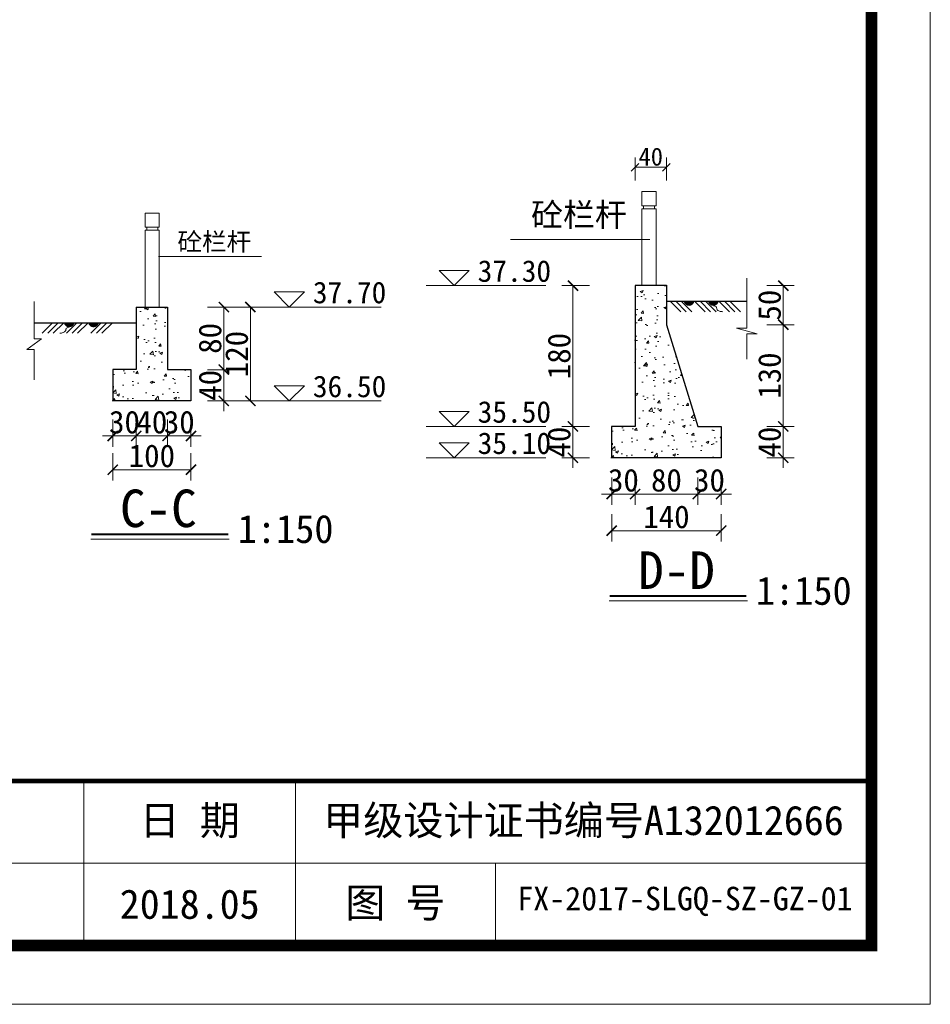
# Model space of a CAD drawing. Extents: x -27255 to 1448651, y 31034 to 8081248.
# Tile 119 of 198: x 583542 to 583658, y 3861350 to 3861476. Entities that reach past the tile are written whole.
import ezdxf
from ezdxf.enums import TextEntityAlignment as Align

# ---------------------------------------------------------------- set-up
doc = ezdxf.new("R2010")
doc.units = 0
doc.header["$PDMODE"] = 32
doc.header["$PDSIZE"] = 0.2
doc.layers.get('0').update_dxf_attribs({"linetype": 'CONTINUOUS'})
doc.layers.get('Defpoints').update_dxf_attribs({"linetype": 'CONTINUOUS'})
for name, color, linetype, lineweight in [('0.09折线', 6, 'CONTINUOUS', 9), ('0.09标注线', 3, 'CONTINUOUS', 9), ('0.13填充', 8, 'CONTINUOUS', 9), ('0.13文字', 3, 'CONTINUOUS', 13), ('0.30粗线', 7, 'CONTINUOUS', 30), ('图框', 7, 'CONTINUOUS', 20), ('文字', 7, 'CONTINUOUS', 15), ('细实线', 3, 'CONTINUOUS', 20)]:
    doc.layers.add(name, color=color, linetype=linetype, lineweight=lineweight)
doc.styles.add('-仿宋_GB2312', font='FangSong_GB2312.ttf')
doc.styles.add('LYJFS', font='times.ttf', dxfattribs={"width": 0.7})
doc.styles.get("Standard").update_dxf_attribs({"font": 'rs.shx', "bigfont": 'hztxt.shx'})
doc.styles.add('仿宋', font='FangSong_GB2312.ttf', dxfattribs={"width": 0.7})
doc.styles.add('宋体', font='FangSong_GB2312.ttf')
doc.dimstyles.get("Standard").update_dxf_attribs({"dimtxt": 0.18, "dimasz": 0.18, "dimexe": 0.18, "dimexo": 0.0625, "dimgap": 0.09, "dimtad": 0, "dimtih": 1, "dimtoh": 1, "dimdec": 4, "dimzin": 0, "dimdsep": 46, "dimtxsty": 'Standard', "dimcen": 0.09, "dimadec": 0, "dimazin": 0, "dimtfac": 1, "dimtdec": 4, "dimtofl": 0, "dimtmove": 0, "dimatfit": 3, "dimfxl": 1, "dimtolj": 1, "dimtzin": 0, "dimarcsym": 0})

# ---------------------------------------------------------------- blocks, each defined once
blk = doc.blocks.new('d4trtg')
at = {"lineweight": 0}
for p, q in [((658071.24, 3902577.34), (658071.24, 3899605.33)), ((658021.21, 3899725.41), (655949.81, 3899725.41)), ((658071.24, 3899605.33), (653868.4, 3899605.33))]:
    blk.add_line(p, q, dxfattribs=at)
for p, q in [((657350.75, 3899795.46), (657350.75, 3899655.36)), ((657530.88, 3899795.46), (657530.88, 3899655.36)), ((657700.99, 3899725.41), (657700.99, 3899655.36))]:
    blk.add_line(p, q)
at = {"lineweight": 0, "const_width": 10.01}
blk.add_lwpolyline([(654118.57, 3902527.3), (658021.21, 3902527.3), (658021.21, 3899655.36), (654118.57, 3899655.36)], close=True, dxfattribs=at)
at = {"lineweight": 0, "const_width": 4}
blk.add_lwpolyline([(658021.21, 3899795.46), (654118.57, 3899795.46)], dxfattribs=at)
at = {"style": '仿宋'}
blk.add_text('2018.05', height=25.017, dxfattribs=at).set_placement((657440.81, 3899690.39), align=Align.MIDDLE)
at = {"attachment_point": 5, "style": '宋体'}
for s, insert, char_height in [('日 期', (657440.81, 3899760.43), 25.017), ('甲级设计证书编号A132012666', (657776.04, 3899760.43), 25.0169), ('图 号', (657615.93, 3899690.39), 25.017)]:
    blk.add_mtext(s, dxfattribs=dict(at, insert=insert, char_height=char_height))
blk = doc.blocks.new('_ARCHTICK')
at = {"color": 0, "linetype": 'ByBlock', "const_width": 0.15}
blk.add_lwpolyline([(-0.5, -0.5), (0.5, 0.5)], dxfattribs=at)
blk = doc.blocks.new('*D4344')
at = {"layer": '0.13文字', "color": 0, "lineweight": 9}
for p, q in [((583553.43, 3861425.09), (583553.43, 3861421.59)), ((583556.43, 3861425.09), (583556.43, 3861421.59)), ((583553.43, 3861422.99), (583552.13, 3861422.99)), ((583553.43, 3861422.99), (583556.43, 3861422.99)), ((583556.43, 3861422.99), (583557.73, 3861422.99))]:
    blk.add_line(p, q, dxfattribs=at)
at = {"layer": 'Defpoints', "color": 0, "lineweight": 13}
for p in [(583556.43, 3861431.46), (583553.43, 3861427.46), (583556.43, 3861422.99)]:
    blk.add_point(p, dxfattribs=at)
at = {"layer": '0.13文字', "color": 0, "lineweight": 9, "xscale": 1.3, "yscale": 1.3, "zscale": 1.3}
blk.add_blockref('_ARCHTICK', (583553.43, 3861422.99), dxfattribs=at)
at = {"layer": '0.13文字', "color": 0, "lineweight": 9, "xscale": 1.3, "yscale": 1.3, "zscale": 1.3, "rotation": 180}
blk.add_blockref('_ARCHTICK', (583556.43, 3861422.99), dxfattribs=at)
at = {"layer": '0.13文字', "color": 0, "lineweight": 13, "insert": (583554.93, 3861424.74), "char_height": 2.9, "attachment_point": 5, "style": '-仿宋_GB2312'}
blk.add_mtext('\\A1;30', dxfattribs=at)
blk = doc.blocks.new('*D4345')
at = {"layer": '0.13文字', "color": 0, "lineweight": 9}
for p, q in [((583556.43, 3861425.09), (583556.43, 3861421.59)), ((583560.43, 3861425.09), (583560.43, 3861421.59)), ((583556.43, 3861422.99), (583555.13, 3861422.99)), ((583556.43, 3861422.99), (583560.43, 3861422.99)), ((583560.43, 3861422.99), (583561.73, 3861422.99))]:
    blk.add_line(p, q, dxfattribs=at)
at = {"layer": 'Defpoints', "color": 0, "lineweight": 13}
for p in [(583556.43, 3861431.46), (583560.43, 3861431.46), (583560.43, 3861422.99)]:
    blk.add_point(p, dxfattribs=at)
at = {"layer": '0.13文字', "color": 0, "lineweight": 9, "xscale": 1.3, "yscale": 1.3, "zscale": 1.3}
blk.add_blockref('_ARCHTICK', (583556.43, 3861422.99), dxfattribs=at)
at = {"layer": '0.13文字', "color": 0, "lineweight": 9, "xscale": 1.3, "yscale": 1.3, "zscale": 1.3, "rotation": 180}
blk.add_blockref('_ARCHTICK', (583560.43, 3861422.99), dxfattribs=at)
at = {"layer": '0.13文字', "color": 0, "lineweight": 13, "insert": (583558.43, 3861424.74), "char_height": 2.9, "attachment_point": 5, "style": '-仿宋_GB2312'}
blk.add_mtext('\\A1;40', dxfattribs=at)
blk = doc.blocks.new('*D4346')
at = {"layer": '0.13文字', "color": 0, "lineweight": 9}
for p, q in [((583560.43, 3861425.09), (583560.43, 3861421.59)), ((583563.43, 3861425.09), (583563.43, 3861421.59)), ((583560.43, 3861422.99), (583559.13, 3861422.99)), ((583560.43, 3861422.99), (583563.43, 3861422.99)), ((583563.43, 3861422.99), (583564.73, 3861422.99))]:
    blk.add_line(p, q, dxfattribs=at)
at = {"layer": 'Defpoints', "color": 0, "lineweight": 13}
for p in [(583560.43, 3861431.46), (583563.43, 3861431.46), (583563.43, 3861422.99)]:
    blk.add_point(p, dxfattribs=at)
at = {"layer": '0.13文字', "color": 0, "lineweight": 9, "xscale": 1.3, "yscale": 1.3, "zscale": 1.3}
blk.add_blockref('_ARCHTICK', (583560.43, 3861422.99), dxfattribs=at)
at = {"layer": '0.13文字', "color": 0, "lineweight": 9, "xscale": 1.3, "yscale": 1.3, "zscale": 1.3, "rotation": 180}
blk.add_blockref('_ARCHTICK', (583563.43, 3861422.99), dxfattribs=at)
at = {"layer": '0.13文字', "color": 0, "lineweight": 13, "insert": (583561.93, 3861424.74), "char_height": 2.9, "attachment_point": 5, "style": '-仿宋_GB2312'}
blk.add_mtext('\\A1;30', dxfattribs=at)
blk = doc.blocks.new('*D4347')
at = {"layer": '0.13文字', "color": 0, "lineweight": 9}
for p, q in [((583553.43, 3861420.78), (583553.43, 3861417.28)), ((583563.43, 3861420.78), (583563.43, 3861417.28)), ((583563.43, 3861418.68), (583553.43, 3861418.68))]:
    blk.add_line(p, q, dxfattribs=at)
at = {"layer": 'Defpoints', "color": 0, "lineweight": 13}
for p in [(583553.43, 3861431.46), (583563.43, 3861431.46), (583553.43, 3861418.68)]:
    blk.add_point(p, dxfattribs=at)
at = {"layer": '0.13文字', "color": 0, "lineweight": 9, "xscale": 1.3, "yscale": 1.3, "zscale": 1.3, "rotation": 180}
blk.add_blockref('_ARCHTICK', (583553.43, 3861418.68), dxfattribs=at)
at = {"layer": '0.13文字', "color": 0, "lineweight": 9, "xscale": 1.3, "yscale": 1.3, "zscale": 1.3}
blk.add_blockref('_ARCHTICK', (583563.43, 3861418.68), dxfattribs=at)
at = {"layer": '0.13文字', "color": 0, "lineweight": 13, "insert": (583558.43, 3861420.43), "char_height": 2.9, "attachment_point": 5, "style": '-仿宋_GB2312'}
blk.add_mtext('\\A1;100', dxfattribs=at)
blk = doc.blocks.new('*D4348')
at = {"layer": '0.13文字', "color": 0, "lineweight": 9}
for p, q in [((583565.53, 3861439.46), (583569.03, 3861439.46)), ((583567.63, 3861439.46), (583567.63, 3861431.46)), ((583565.53, 3861431.46), (583569.03, 3861431.46))]:
    blk.add_line(p, q, dxfattribs=at)
at = {"layer": 'Defpoints', "color": 0, "lineweight": 13}
for p in [(583560.43, 3861439.46), (583560.43, 3861431.46), (583567.63, 3861431.46)]:
    blk.add_point(p, dxfattribs=at)
at = {"layer": '0.13文字', "color": 0, "lineweight": 9, "xscale": 1.3, "yscale": 1.3, "zscale": 1.3}
for p, rotation in [((583567.63, 3861439.46), 90), ((583567.63, 3861431.46), 270)]:
    blk.add_blockref('_ARCHTICK', p, dxfattribs=dict(at, rotation=rotation))
at = {"layer": '0.13文字', "color": 0, "lineweight": 13, "insert": (583565.88, 3861435.46), "char_height": 2.9, "attachment_point": 5, "rotation": 90, "style": '-仿宋_GB2312'}
blk.add_mtext('\\A1;80', dxfattribs=at)
blk = doc.blocks.new('*D4349')
at = {"layer": '0.13文字', "color": 0, "lineweight": 9}
for p, q in [((583567.63, 3861431.46), (583567.63, 3861432.76)), ((583565.53, 3861431.46), (583569.03, 3861431.46)), ((583567.63, 3861431.46), (583567.63, 3861427.46)), ((583565.53, 3861427.46), (583569.03, 3861427.46)), ((583567.63, 3861427.46), (583567.63, 3861426.16))]:
    blk.add_line(p, q, dxfattribs=at)
at = {"layer": 'Defpoints', "color": 0, "lineweight": 13}
for p in [(583563.43, 3861431.46), (583563.43, 3861427.46), (583567.63, 3861427.46)]:
    blk.add_point(p, dxfattribs=at)
at = {"layer": '0.13文字', "color": 0, "lineweight": 9, "xscale": 1.3, "yscale": 1.3, "zscale": 1.3}
for p, rotation in [((583567.63, 3861431.46), 270), ((583567.63, 3861427.46), 90)]:
    blk.add_blockref('_ARCHTICK', p, dxfattribs=dict(at, rotation=rotation))
at = {"layer": '0.13文字', "color": 0, "lineweight": 13, "insert": (583565.88, 3861429.46), "char_height": 2.9, "attachment_point": 5, "rotation": 90, "style": '-仿宋_GB2312'}
blk.add_mtext('\\A1;40', dxfattribs=at)
blk = doc.blocks.new('*D4350')
at = {"layer": '0.13文字', "color": 0, "lineweight": 9}
for p, q in [((583568.93, 3861439.46), (583572.43, 3861439.46)), ((583571.03, 3861439.46), (583571.03, 3861427.46)), ((583568.93, 3861427.46), (583572.43, 3861427.46))]:
    blk.add_line(p, q, dxfattribs=at)
at = {"layer": 'Defpoints', "color": 0, "lineweight": 13}
for p in [(583560.43, 3861439.46), (583563.43, 3861427.46), (583571.03, 3861427.46)]:
    blk.add_point(p, dxfattribs=at)
at = {"layer": '0.13文字', "color": 0, "lineweight": 9, "xscale": 1.3, "yscale": 1.3, "zscale": 1.3}
for p, rotation in [((583571.03, 3861439.46), 90), ((583571.03, 3861427.46), 270)]:
    blk.add_blockref('_ARCHTICK', p, dxfattribs=dict(at, rotation=rotation))
at = {"layer": '0.13文字', "color": 0, "lineweight": 13, "insert": (583569.28, 3861433.46), "char_height": 2.9, "attachment_point": 5, "rotation": 90, "style": '-仿宋_GB2312'}
blk.add_mtext('\\A1;120', dxfattribs=at)
blk = doc.blocks.new('*D4356')
at = {"layer": '0.13文字', "color": 0, "lineweight": 9}
for p, q in [((583637.04, 3861442.2), (583640.54, 3861442.2)), ((583639.14, 3861442.2), (583639.14, 3861437.2)), ((583637.04, 3861437.2), (583640.54, 3861437.2))]:
    blk.add_line(p, q, dxfattribs=at)
at = {"layer": 'Defpoints', "color": 0, "lineweight": 13}
for p in [(583620.2, 3861442.2), (583624.2, 3861437.2), (583639.14, 3861437.2)]:
    blk.add_point(p, dxfattribs=at)
at = {"layer": '0.13文字', "color": 0, "lineweight": 9, "xscale": 1.3, "yscale": 1.3, "zscale": 1.3}
for p, rotation in [((583639.14, 3861442.2), 90), ((583639.14, 3861437.2), 270)]:
    blk.add_blockref('_ARCHTICK', p, dxfattribs=dict(at, rotation=rotation))
at = {"layer": '0.13文字', "color": 0, "lineweight": 13, "insert": (583637.39, 3861439.7), "char_height": 2.9, "attachment_point": 5, "rotation": 90, "style": '-仿宋_GB2312'}
blk.add_mtext('\\A1;50', dxfattribs=at)
blk = doc.blocks.new('*D4357')
at = {"layer": '0.13文字', "color": 0, "lineweight": 9}
for p, q in [((583637.04, 3861437.2), (583640.54, 3861437.2)), ((583639.14, 3861437.2), (583639.14, 3861424.2)), ((583637.04, 3861424.2), (583640.54, 3861424.2))]:
    blk.add_line(p, q, dxfattribs=at)
at = {"layer": 'Defpoints', "color": 0, "lineweight": 13}
for p in [(583624.2, 3861437.2), (583630.2, 3861424.2), (583639.14, 3861424.2)]:
    blk.add_point(p, dxfattribs=at)
at = {"layer": '0.13文字', "color": 0, "lineweight": 9, "xscale": 1.3, "yscale": 1.3, "zscale": 1.3}
for p, rotation in [((583639.14, 3861437.2), 90), ((583639.14, 3861424.2), 270)]:
    blk.add_blockref('_ARCHTICK', p, dxfattribs=dict(at, rotation=rotation))
at = {"layer": '0.13文字', "color": 0, "lineweight": 13, "insert": (583637.39, 3861430.7), "char_height": 2.9, "attachment_point": 5, "rotation": 90, "style": '-仿宋_GB2312'}
blk.add_mtext('\\A1;130', dxfattribs=at)
blk = doc.blocks.new('*D4358')
at = {"layer": '0.13文字', "color": 0, "lineweight": 9}
for p, q in [((583639.14, 3861424.2), (583639.14, 3861425.5)), ((583637.04, 3861424.2), (583640.54, 3861424.2)), ((583639.14, 3861424.2), (583639.14, 3861420.2)), ((583637.04, 3861420.2), (583640.54, 3861420.2)), ((583639.14, 3861420.2), (583639.14, 3861418.9))]:
    blk.add_line(p, q, dxfattribs=at)
at = {"layer": 'Defpoints', "color": 0, "lineweight": 13}
for p in [(583630.2, 3861424.2), (583631.2, 3861420.2), (583639.14, 3861420.2)]:
    blk.add_point(p, dxfattribs=at)
at = {"layer": '0.13文字', "color": 0, "lineweight": 9, "xscale": 1.3, "yscale": 1.3, "zscale": 1.3}
for p, rotation in [((583639.14, 3861424.2), 270), ((583639.14, 3861420.2), 90)]:
    blk.add_blockref('_ARCHTICK', p, dxfattribs=dict(at, rotation=rotation))
at = {"layer": '0.13文字', "color": 0, "lineweight": 13, "insert": (583637.39, 3861422.2), "char_height": 2.9, "attachment_point": 5, "rotation": 90, "style": '-仿宋_GB2312'}
blk.add_mtext('\\A1;40', dxfattribs=at)
blk = doc.blocks.new('*D4359')
at = {"layer": '0.13文字', "color": 0, "lineweight": 9}
for p, q in [((583614.35, 3861442.2), (583610.85, 3861442.2)), ((583612.25, 3861442.2), (583612.25, 3861424.2)), ((583614.35, 3861424.2), (583610.85, 3861424.2))]:
    blk.add_line(p, q, dxfattribs=at)
at = {"layer": 'Defpoints', "color": 0, "lineweight": 13}
for p in [(583620.2, 3861442.2), (583612.25, 3861424.2), (583620.2, 3861424.2)]:
    blk.add_point(p, dxfattribs=at)
at = {"layer": '0.13文字', "color": 0, "lineweight": 9, "xscale": 1.3, "yscale": 1.3, "zscale": 1.3}
for p, rotation in [((583612.25, 3861442.2), 90), ((583612.25, 3861424.2), 270)]:
    blk.add_blockref('_ARCHTICK', p, dxfattribs=dict(at, rotation=rotation))
at = {"layer": '0.13文字', "color": 0, "lineweight": 13, "insert": (583610.5, 3861433.2), "char_height": 2.9, "attachment_point": 5, "rotation": 90, "style": '-仿宋_GB2312'}
blk.add_mtext('\\A1;180', dxfattribs=at)
blk = doc.blocks.new('*D4360')
at = {"layer": '0.13文字', "color": 0, "lineweight": 9}
for p, q in [((583612.25, 3861424.2), (583612.25, 3861425.5)), ((583614.35, 3861424.2), (583610.85, 3861424.2)), ((583612.25, 3861424.2), (583612.25, 3861420.2)), ((583614.35, 3861420.2), (583610.85, 3861420.2)), ((583612.25, 3861420.2), (583612.25, 3861418.9))]:
    blk.add_line(p, q, dxfattribs=at)
at = {"layer": 'Defpoints', "color": 0, "lineweight": 13}
for p in [(583617.2, 3861424.2), (583612.25, 3861420.2), (583617.2, 3861420.2)]:
    blk.add_point(p, dxfattribs=at)
at = {"layer": '0.13文字', "color": 0, "lineweight": 9, "xscale": 1.3, "yscale": 1.3, "zscale": 1.3}
for p, rotation in [((583612.25, 3861424.2), 270), ((583612.25, 3861420.2), 90)]:
    blk.add_blockref('_ARCHTICK', p, dxfattribs=dict(at, rotation=rotation))
at = {"layer": '0.13文字', "color": 0, "lineweight": 13, "insert": (583610.5, 3861422.2), "char_height": 2.9, "attachment_point": 5, "rotation": 90, "style": '-仿宋_GB2312'}
blk.add_mtext('\\A1;40', dxfattribs=at)
blk = doc.blocks.new('*D4361')
at = {"layer": '0.13文字', "color": 0, "lineweight": 9}
for p, q in [((583617.2, 3861417.67), (583617.2, 3861414.17)), ((583620.2, 3861417.67), (583620.2, 3861414.17)), ((583617.2, 3861415.57), (583615.9, 3861415.57)), ((583617.2, 3861415.57), (583620.2, 3861415.57)), ((583620.2, 3861415.57), (583621.5, 3861415.57))]:
    blk.add_line(p, q, dxfattribs=at)
at = {"layer": 'Defpoints', "color": 0, "lineweight": 13}
for p in [(583620.2, 3861424.2), (583617.2, 3861420.2), (583620.2, 3861415.57)]:
    blk.add_point(p, dxfattribs=at)
at = {"layer": '0.13文字', "color": 0, "lineweight": 9, "xscale": 1.3, "yscale": 1.3, "zscale": 1.3}
blk.add_blockref('_ARCHTICK', (583617.2, 3861415.57), dxfattribs=at)
at = {"layer": '0.13文字', "color": 0, "lineweight": 9, "xscale": 1.3, "yscale": 1.3, "zscale": 1.3, "rotation": 180}
blk.add_blockref('_ARCHTICK', (583620.2, 3861415.57), dxfattribs=at)
at = {"layer": '0.13文字', "color": 0, "lineweight": 13, "insert": (583618.7, 3861417.32), "char_height": 2.9, "attachment_point": 5, "style": '-仿宋_GB2312'}
blk.add_mtext('\\A1;30', dxfattribs=at)
blk = doc.blocks.new('*D4362')
at = {"layer": '0.13文字', "color": 0, "lineweight": 9}
for p, q in [((583620.2, 3861417.67), (583620.2, 3861414.17)), ((583628.2, 3861417.67), (583628.2, 3861414.17)), ((583620.2, 3861415.57), (583628.2, 3861415.57))]:
    blk.add_line(p, q, dxfattribs=at)
at = {"layer": 'Defpoints', "color": 0, "lineweight": 13}
for p in [(583620.2, 3861424.2), (583628.2, 3861424.2), (583628.2, 3861415.57)]:
    blk.add_point(p, dxfattribs=at)
at = {"layer": '0.13文字', "color": 0, "lineweight": 9, "xscale": 1.3, "yscale": 1.3, "zscale": 1.3, "rotation": 180}
blk.add_blockref('_ARCHTICK', (583620.2, 3861415.57), dxfattribs=at)
at = {"layer": '0.13文字', "color": 0, "lineweight": 9, "xscale": 1.3, "yscale": 1.3, "zscale": 1.3}
blk.add_blockref('_ARCHTICK', (583628.2, 3861415.57), dxfattribs=at)
at = {"layer": '0.13文字', "color": 0, "lineweight": 13, "insert": (583624.2, 3861417.32), "char_height": 2.9, "attachment_point": 5, "style": '-仿宋_GB2312'}
blk.add_mtext('\\A1;80', dxfattribs=at)
blk = doc.blocks.new('*D4363')
at = {"layer": '0.13文字', "color": 0, "lineweight": 9}
for p, q in [((583628.2, 3861417.67), (583628.2, 3861414.17)), ((583631.2, 3861417.67), (583631.2, 3861414.17)), ((583628.2, 3861415.57), (583626.9, 3861415.57)), ((583628.2, 3861415.57), (583631.2, 3861415.57)), ((583631.2, 3861415.57), (583632.5, 3861415.57))]:
    blk.add_line(p, q, dxfattribs=at)
at = {"layer": 'Defpoints', "color": 0, "lineweight": 13}
for p in [(583628.2, 3861424.2), (583631.2, 3861424.2), (583631.2, 3861415.57)]:
    blk.add_point(p, dxfattribs=at)
at = {"layer": '0.13文字', "color": 0, "lineweight": 9, "xscale": 1.3, "yscale": 1.3, "zscale": 1.3}
blk.add_blockref('_ARCHTICK', (583628.2, 3861415.57), dxfattribs=at)
at = {"layer": '0.13文字', "color": 0, "lineweight": 9, "xscale": 1.3, "yscale": 1.3, "zscale": 1.3, "rotation": 180}
blk.add_blockref('_ARCHTICK', (583631.2, 3861415.57), dxfattribs=at)
at = {"layer": '0.13文字', "color": 0, "lineweight": 13, "insert": (583629.7, 3861417.32), "char_height": 2.9, "attachment_point": 5, "style": '-仿宋_GB2312'}
blk.add_mtext('\\A1;30', dxfattribs=at)
blk = doc.blocks.new('*D4364')
at = {"layer": '0.13文字', "color": 0, "lineweight": 9}
for p, q in [((583617.2, 3861412.99), (583617.2, 3861409.49)), ((583631.2, 3861412.99), (583631.2, 3861409.49)), ((583631.2, 3861410.89), (583617.2, 3861410.89))]:
    blk.add_line(p, q, dxfattribs=at)
at = {"layer": 'Defpoints', "color": 0, "lineweight": 13}
for p in [(583631.2, 3861424.2), (583617.2, 3861420.2), (583617.2, 3861410.89)]:
    blk.add_point(p, dxfattribs=at)
at = {"layer": '0.13文字', "color": 0, "lineweight": 9, "xscale": 1.3, "yscale": 1.3, "zscale": 1.3, "rotation": 180}
blk.add_blockref('_ARCHTICK', (583617.2, 3861410.89), dxfattribs=at)
at = {"layer": '0.13文字', "color": 0, "lineweight": 9, "xscale": 1.3, "yscale": 1.3, "zscale": 1.3}
blk.add_blockref('_ARCHTICK', (583631.2, 3861410.89), dxfattribs=at)
at = {"layer": '0.13文字', "color": 0, "lineweight": 13, "insert": (583624.2, 3861412.64), "char_height": 2.9, "attachment_point": 5, "style": '-仿宋_GB2312'}
blk.add_mtext('\\A1;140', dxfattribs=at)

msp = doc.modelspace()

# ---------------------------------------------------------------- hatches: boundary and pattern name
at = {"layer": '0.13填充'}
h = msp.add_hatch(color=7, dxfattribs=at)
edge = h.paths.add_edge_path()
edge.add_ellipse((583627.09335, 3861440.34369), major_axis=(0, -0.73325), ratio=0.964264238, start_angle=-79.1227045, end_angle=79.1227045, ccw=False)
edge.add_line((583626.399, 3861440.20532), (583627.7877, 3861440.20532))
h = msp.add_hatch(color=7, dxfattribs=at)
edge = h.paths.add_edge_path()
edge.add_ellipse((583630.2034, 3861440.34369), major_axis=(0, -0.73325), ratio=0.964264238, start_angle=-79.1227045, end_angle=79.1227045, ccw=False)
edge.add_line((583629.50905, 3861440.20532), (583630.89774, 3861440.20532))
h = msp.add_hatch(color=7, dxfattribs=at)
edge = h.paths.add_edge_path()
edge.add_ellipse((583547.86739, 3861437.60187), major_axis=(0, -0.73325), ratio=0.964264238, start_angle=280.8772955, end_angle=439.1227045)
edge.add_line((583548.56174, 3861437.4635), (583547.17304, 3861437.4635))
h = msp.add_hatch(color=7, dxfattribs=at)
edge = h.paths.add_edge_path()
edge.add_ellipse((583550.97744, 3861437.60187), major_axis=(0, -0.73325), ratio=0.964264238, start_angle=280.8772955, end_angle=439.1227045)
edge.add_line((583551.67178, 3861437.4635), (583550.28309, 3861437.4635))
at = {"layer": '0.13文字', "lineweight": 13}
h = msp.add_hatch(dxfattribs=at)
h.set_pattern_fill('AR-CONC', color=256, scale=0.02, style=0)
h.set_pattern_definition([(50, (583617.1957, 3861420.2048), (3.6437, -0.31878), [0.381, -4.191]), (355, (583617.1957, 3861420.205), (-0.70486, 3.82113), [0.3048, -3.3528]), (100.451, (583617.4994, 3861420.1783), (2.93885, 3.50233), [0.3238, -3.5618]), (46.184, (583617.1957, 3861421.221), (5.4216, -0.84085), [0.5715, -6.2865]), (96.636, (583617.6475, 3861421.151), (4.7481, 4.9485), [0.4857, -5.3427]), (351.184, (583617.196, 3861421.221), (4.7481, 4.9485), [0.4572, -5.0292]), (21, (583617.7037, 3861420.9668), (3.0323, -2.0453), [0.381, -4.191]), (326, (583617.7037, 3861420.967), (1.23604, 3.68376), [0.3048, -3.3528]), (71.451, (583617.9564, 3861420.7964), (4.26833, 1.63846), [0.3238, -3.5618]), (37.5, (583617.1957, 3861420.2048), (0.06177, 1.6911), [0, -3.31216, 0, -3.4036, 0, -3.3655]), (7.5, (583617.1957, 3861420.2048), (1.33639, 2.00361), [0, -1.94056, 0, -3.23596, 0, -1.2827]), (327.5, (583616.0629, 3861420.2048), (2.71181, -0.114575), [0, -1.27, 0, -3.9624, 0, -5.2578]), (317.5, (583615.555, 3861420.2048), (2.96258, 0.50853), [0, -1.651, 0, -2.63144, 0, -3.7338])])
h.paths.add_polyline_path([(583624.19574, 3861437.20488), (583624.19574, 3861442.20488), (583620.19574, 3861442.20488), (583620.19574, 3861424.20488), (583617.19574, 3861424.20488), (583617.19574, 3861420.20483), (583631.19574, 3861420.20486), (583631.19573, 3861424.2049), (583628.19574, 3861424.20488)])
h = msp.add_hatch(dxfattribs=at)
h.set_pattern_fill('AR-CONC', color=256, scale=0.02, style=0)
h.set_pattern_definition([(50, (583553.4284, 3861427.4635), (3.6437, -0.3188), [0.381, -4.191]), (355, (583553.4284, 3861427.4635), (-0.7049, 3.8211), [0.3048, -3.3528]), (100.45, (583553.732, 3861427.437), (2.93885, 3.5023), [0.3238, -3.5618]), (46.184, (583553.4284, 3861428.4795), (5.4216, -0.8408), [0.5715, -6.2865]), (96.636, (583553.88, 3861428.4094), (4.748, 4.9485), [0.4857, -5.3427]), (351.184, (583553.4284, 3861428.4795), (4.748, 4.9485), [0.4572, -5.0292]), (21, (583553.9364, 3861428.2255), (3.0323, -2.0453), [0.381, -4.191]), (326, (583553.9364, 3861428.2255), (1.236, 3.6838), [0.3048, -3.3528]), (71.451, (583554.189, 3861428.055), (4.2683, 1.63846), [0.3238, -3.5618]), (37.5, (583553.4284, 3861427.4635), (0.06177, 1.6911), [0, -3.31216, 0, -3.4036, 0, -3.3655]), (7.5, (583553.4284, 3861427.4635), (1.3364, 2.00361), [0, -1.94056, 0, -3.23596, 0, -1.2827]), (327.5, (583552.2956, 3861427.4635), (2.71181, -0.11457), [0, -1.27, 0, -3.9624, 0, -5.2578]), (317.5, (583551.7876, 3861427.4635), (2.9626, 0.50853), [0, -1.651, 0, -2.63144, 0, -3.7338])])
h.paths.add_polyline_path([(583560.42843, 3861431.4635), (583560.42843, 3861439.4635), (583556.42843, 3861439.4635), (583556.42843, 3861431.4635), (583553.42843, 3861431.4635), (583553.42843, 3861427.4635), (583563.42843, 3861427.4635), (583563.42843, 3861431.4635)])

# ---------------------------------------------------------------- linework, layer by layer
at = {"layer": '0.09折线', "color": 4}
for p, q in [((583621.0734, 3861452.40488), (583621.0734, 3861454.20488)), ((583621.0734, 3861454.20488), (583622.8734, 3861454.20488)), ((583621.0734, 3861452.40488), (583621.0734, 3861454.20488)), ((583621.0734, 3861454.20488), (583622.8734, 3861454.20488)), ((583621.0734, 3861452.40488), (583621.0734, 3861454.20488)), ((583621.0734, 3861454.20488), (583622.8734, 3861454.20488)), ((583622.8734, 3861452.40488), (583622.8734, 3861454.20488)), ((583622.8734, 3861452.40488), (583622.8734, 3861454.20488)), ((583622.8734, 3861452.40488), (583622.8734, 3861454.20488)), ((583621.0734, 3861452.40488), (583622.8734, 3861452.40488)), ((583621.0734, 3861452.40488), (583622.8734, 3861452.40488)), ((583621.0734, 3861452.40488), (583622.8734, 3861452.40488)), ((583621.2734, 3861452.00488), (583621.2734, 3861452.40488)), ((583621.2734, 3861452.00488), (583621.2734, 3861452.40488)), ((583621.2734, 3861452.00488), (583621.2734, 3861452.40488)), ((583622.6734, 3861452.00488), (583622.6734, 3861452.40488)), ((583622.6734, 3861452.00488), (583622.6734, 3861452.40488)), ((583622.6734, 3861452.00488), (583622.6734, 3861452.40488)), ((583557.58049, 3861449.6635), (583557.58049, 3861451.4635)), ((583557.58049, 3861451.4635), (583559.38049, 3861451.4635)), ((583557.58049, 3861449.6635), (583557.58049, 3861451.4635)), ((583557.58049, 3861451.4635), (583559.38049, 3861451.4635)), ((583557.58049, 3861449.6635), (583557.58049, 3861451.4635)), ((583557.58049, 3861451.4635), (583559.38049, 3861451.4635)), ((583559.38049, 3861449.6635), (583559.38049, 3861451.4635)), ((583559.38049, 3861449.6635), (583559.38049, 3861451.4635)), ((583559.38049, 3861449.6635), (583559.38049, 3861451.4635)), ((583621.0734, 3861452.00488), (583622.8734, 3861452.00488)), ((583621.0734, 3861452.00488), (583621.0734, 3861442.20488)), ((583621.0734, 3861452.00488), (583622.8734, 3861452.00488)), ((583621.0734, 3861452.00488), (583621.0734, 3861442.20488)), ((583621.0734, 3861452.00488), (583622.8734, 3861452.00488)), ((583621.0734, 3861452.00488), (583621.0734, 3861442.20488)), ((583622.8734, 3861442.20488), (583622.8734, 3861452.00488)), ((583622.8734, 3861442.20488), (583622.8734, 3861452.00488)), ((583622.8734, 3861442.20488), (583622.8734, 3861452.00488)), ((583557.58049, 3861449.6635), (583559.38049, 3861449.6635)), ((583557.58049, 3861449.6635), (583559.38049, 3861449.6635)), ((583557.58049, 3861449.6635), (583559.38049, 3861449.6635)), ((583557.78049, 3861449.2635), (583557.78049, 3861449.6635)), ((583557.78049, 3861449.2635), (583557.78049, 3861449.6635)), ((583557.78049, 3861449.2635), (583557.78049, 3861449.6635)), ((583559.18049, 3861449.2635), (583559.18049, 3861449.6635)), ((583559.18049, 3861449.2635), (583559.18049, 3861449.6635)), ((583559.18049, 3861449.2635), (583559.18049, 3861449.6635)), ((583557.58049, 3861449.2635), (583559.38049, 3861449.2635)), ((583557.58049, 3861449.2635), (583557.58049, 3861439.4635)), ((583557.58049, 3861449.2635), (583559.38049, 3861449.2635)), ((583557.58049, 3861449.2635), (583557.58049, 3861439.4635)), ((583557.58049, 3861449.2635), (583559.38049, 3861449.2635)), ((583557.58049, 3861449.2635), (583557.58049, 3861439.4635)), ((583559.38049, 3861439.4635), (583559.38049, 3861449.2635)), ((583559.38049, 3861439.4635), (583559.38049, 3861449.2635)), ((583559.38049, 3861439.4635), (583559.38049, 3861449.2635))]:
    msp.add_line(p, q, dxfattribs=at)
at = {"layer": '0.09标注线'}
for p, q in [((583604.25946, 3861448.09472), (583622.08374, 3861448.09472)), ((583559.26298, 3861445.92112), (583572.4467, 3861445.92112)), ((583595.13917, 3861444.12961), (583597.06391, 3861442.20488)), ((583598.98864, 3861444.12961), (583595.13917, 3861444.12961)), ((583597.06391, 3861442.20488), (583598.98864, 3861444.12961)), ((583608.79319, 3861442.20488), (583593.49513, 3861442.20488)), ((583574.07646, 3861441.38824), (583576.0012, 3861439.4635)), ((583577.92593, 3861441.38824), (583574.07646, 3861441.38824)), ((583576.0012, 3861439.4635), (583577.92593, 3861441.38824)), ((583587.73048, 3861439.4635), (583572.43242, 3861439.4635)), ((583574.07646, 3861429.38824), (583576.0012, 3861427.4635)), ((583577.92593, 3861429.38824), (583574.07646, 3861429.38824)), ((583576.0012, 3861427.4635), (583577.92593, 3861429.38824)), ((583587.73048, 3861427.4635), (583572.43242, 3861427.4635)), ((583595.13917, 3861426.12961), (583597.06391, 3861424.20488)), ((583598.98864, 3861426.12961), (583595.13917, 3861426.12961)), ((583597.06391, 3861424.20488), (583598.98864, 3861426.12961)), ((583608.79319, 3861424.20488), (583593.49513, 3861424.20488)), ((583595.13917, 3861422.12962), (583597.06391, 3861420.20488)), ((583598.98864, 3861422.12962), (583595.13917, 3861422.12962)), ((583597.06391, 3861420.20488), (583598.98864, 3861422.12962))]:
    msp.add_line(p, q, dxfattribs=at)
at = {"layer": '0.09标注线', "color": 7, "linetype": 'Continuous', "lineweight": 13}
for p, q in [((583543.39117, 3861435.4033), (583543.39117, 3861440.18023)), ((583543.39117, 3861430.15067), (583543.39117, 3861434.03801))]:
    msp.add_line(p, q, dxfattribs=at)
at = {"layer": '0.09标注线', "color": 7, "ltscale": 0.005}
for p, q in [((583544.32341, 3861435.4033), (583542.45893, 3861434.03801)), ((583543.39117, 3861435.4033), (583544.32341, 3861435.4033)), ((583542.45893, 3861434.03801), (583543.39117, 3861434.03801))]:
    msp.add_line(p, q, dxfattribs=at)
at = {"layer": '0.13填充', "ltscale": 0.005}
for p, q in [((583550.6533, 3861409.82518), (583568.33015, 3861409.82518)), ((583616.88015, 3861401.92545), (583634.557, 3861401.92545))]:
    msp.add_line(p, q, dxfattribs=at)
at = {"layer": '0.13填充', "lineweight": 40, "ltscale": 0.005}
for p, q in [((583550.72034, 3861410.46109), (583568.16893, 3861410.46109)), ((583616.9472, 3861402.56136), (583634.39578, 3861402.56136))]:
    msp.add_line(p, q, dxfattribs=at)
at = {"layer": '0.13文字', "lineweight": 13}
msp.add_line((583608.79319, 3861420.20488), (583593.49513, 3861420.20488), dxfattribs=at)
at = {"layer": '0.30粗线'}
for p, q in [((583624.19574, 3861442.20488), (583620.19574, 3861442.20488)), ((583620.19574, 3861442.20488), (583620.19574, 3861424.20488)), ((583624.19574, 3861442.20488), (583624.19574, 3861437.20488)), ((583624.19574, 3861440.20488), (583634.473, 3861440.20488)), ((583624.19574, 3861437.20488), (583628.19574, 3861424.20488)), ((583617.19574, 3861424.20488), (583617.19574, 3861420.20483)), ((583620.19574, 3861424.20488), (583617.19574, 3861424.20488)), ((583628.19574, 3861424.20488), (583631.19573, 3861424.2049)), ((583631.19573, 3861424.2049), (583631.19574, 3861420.2049)), ((583617.19574, 3861420.20488), (583617.19574, 3861420.20483)), ((583631.19574, 3861420.20486), (583617.19574, 3861420.20483))]:
    msp.add_line(p, q, dxfattribs=at)
at = {"layer": '0.30粗线', "color": 7, "lineweight": 30}
for p, q in [((583556.42843, 3861439.4635), (583560.42843, 3861439.4635)), ((583556.42843, 3861439.4635), (583556.42843, 3861431.4635)), ((583560.42843, 3861439.4635), (583560.42843, 3861431.4635)), ((583543.39117, 3861437.4635), (583556.42843, 3861437.4635)), ((583556.42843, 3861431.4635), (583553.42843, 3861431.4635)), ((583553.42843, 3861431.4635), (583553.42843, 3861427.4635)), ((583560.42843, 3861431.4635), (583563.42843, 3861431.4635)), ((583563.42843, 3861431.4635), (583563.42843, 3861427.4635)), ((583563.42843, 3861427.4635), (583553.42843, 3861427.4635))]:
    msp.add_line(p, q, dxfattribs=at)
at = {"layer": '细实线', "color": 3, "lineweight": 15}
for p, q in [((583634.473, 3861443.15924), (583634.473, 3861436.75867)), ((583633.16799, 3861436.75867), (583634.473, 3861436.75867)), ((583635.77801, 3861436.02535), (583633.16799, 3861436.75867)), ((583634.473, 3861436.02535), (583634.473, 3861432.82176)), ((583634.473, 3861436.02535), (583635.77801, 3861436.02535))]:
    msp.add_line(p, q, dxfattribs=at)
at = {"layer": '细实线', "color": 7, "ltscale": 5}
for p, q in [((583624.68376, 3861440.20532), (583626.02478, 3861438.8643)), ((583625.39336, 3861440.20532), (583626.73438, 3861438.8643)), ((583626.10295, 3861440.20532), (583627.44398, 3861438.8643)), ((583627.79381, 3861440.20532), (583629.13483, 3861438.8643)), ((583628.5034, 3861440.20532), (583629.84442, 3861438.8643)), ((583629.213, 3861440.20532), (583630.55402, 3861438.8643)), ((583630.90385, 3861440.20532), (583632.24487, 3861438.8643)), ((583631.61345, 3861440.20532), (583632.95447, 3861438.8643)), ((583632.32304, 3861440.20532), (583633.66406, 3861438.8643)), ((583545.74774, 3861437.4635), (583544.40672, 3861436.12248)), ((583546.45734, 3861437.4635), (583545.11632, 3861436.12248)), ((583547.16694, 3861437.4635), (583545.82591, 3861436.12248)), ((583548.85779, 3861437.4635), (583547.51677, 3861436.12248)), ((583549.56738, 3861437.4635), (583548.22636, 3861436.12248)), ((583550.27698, 3861437.4635), (583548.93596, 3861436.12248)), ((583551.96783, 3861437.4635), (583550.62681, 3861436.12248)), ((583552.67743, 3861437.4635), (583551.33641, 3861436.12248)), ((583553.38702, 3861437.4635), (583552.046, 3861436.12248))]:
    msp.add_line(p, q, dxfattribs=at)
at = {"layer": '细实线', "color": 7, "lineweight": 20, "ltscale": 5}
for points, start_tangent, end_tangent in [([(583630.23407, 3861439.6139), (583630.53492, 3861439.49774), (583630.61227, 3861439.36915), (583630.65081, 3861439.19553), (583630.78385, 3861439.03455), (583630.98301, 3861438.9338), (583631.40386, 3861438.8643)], (0.999064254, 0.043250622), (0.999505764, -0.031436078)), ([(583547.83671, 3861436.87209), (583547.53587, 3861436.75592), (583547.45852, 3861436.62733), (583547.41998, 3861436.45372), (583547.28694, 3861436.29274), (583547.08778, 3861436.19198), (583546.66693, 3861436.12248)], (-0.999064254, 0.043250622), (-0.999505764, -0.031436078))]:
    msp.add_spline(points, degree=3, dxfattribs=dict(at, start_tangent=start_tangent, end_tangent=end_tangent))

# ---------------------------------------------------------------- block references
at = {"layer": '图框', "xscale": 0.1501499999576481, "yscale": 0.1501500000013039, "zscale": 0.15015}
msp.add_blockref('d4trtg', (484848.52942, 3275824.63796), dxfattribs=at)

# ---------------------------------------------------------------- texts
at = {"layer": '0.09标注线', "insert": (583606.90269, 3861452.75382, -1.05849), "char_height": 2.99, "attachment_point": 1, "style": '-仿宋_GB2312'}
msp.add_mtext('砼栏杆', dxfattribs=at)
at = {"layer": '0.13文字', "lineweight": 13, "insert": (583600.07, 3861423.44359), "char_height": 2.76, "width": 2.76, "attachment_point": 1, "style": '-仿宋_GB2312'}
msp.add_mtext('35.10', dxfattribs=at)
at = {"layer": '0.13文字', "linetype": 'Continuous', "lineweight": 13, "insert": (583605.13693, 3861365.3906), "char_height": 3, "width": 58.3284559, "attachment_point": 1, "style": 'LYJFS'}
msp.add_mtext('{\\fFangSong_GB2312|b0|i0|c134|p49;\\W1;\\C7;FX-2017-SLGQ-SZ-GZ-01}', dxfattribs=at)
at = {"layer": '文字', "color": 7, "attachment_point": 1, "style": '-仿宋_GB2312'}
for s, insert, char_height, width in [('C-C', (583554.36634, 3861416.14511), 4.8, 45.6164618), ('1:150', (583569.4048, 3861412.91861), 3.6, 12.3474569), ('D-D', (583620.59319, 3861408.24538), 4.8, 45.6164618), ('1:150', (583635.63166, 3861405.01889), 3.6, 12.3474569)]:
    msp.add_mtext(s, dxfattribs=dict(at, insert=insert, char_height=char_height, width=width))
at = {"layer": '细实线', "lineweight": 13, "insert": (583561.71068, 3861446.41042), "char_height": 2.3, "width": 33.7918526, "attachment_point": 7, "style": '-仿宋_GB2312'}
msp.add_mtext('砼栏杆', dxfattribs=at)
at = {"layer": '细实线', "color": 3, "lineweight": 15, "char_height": 2.76, "width": 2.76, "attachment_point": 1, "style": '-仿宋_GB2312'}
for s, insert in [('37.30', (583600.07, 3861445.44359)), ('37.70', (583579.00729, 3861442.70222)), ('36.50', (583579.00729, 3861430.70222)), ('35.50', (583600.07, 3861427.44359))]:
    msp.add_mtext(s, dxfattribs=dict(at, insert=insert))

# ---------------------------------------------------------------- dimensions: what is measured, and where the dimension line sits
at = {"layer": '0.13文字', "lineweight": 13}
msp.add_linear_dim(base=(583624.19574, 3861457.3113), p1=(583620.19574, 3861442.20488), p2=(583624.19574, 3861442.20488), dimstyle='Standard', override={"dimtxt": 2.3, "dimasz": 1, "dimexe": 1.25, "dimexo": 1.5, "dimgap": 0.2, "dimtad": 1, "dimtih": 0, "dimtoh": 0, "dimdec": 0, "dimlfac": 10, "dimtxsty": '-仿宋_GB2312', "dimblk": 'ARCHTICK', "dimtdec": 0, "dimtix": 1, "dimtofl": 1, "dimtmove": 2, "dimfxl": 1.7, "dimfxlon": 1, "dimlwd": 9, "dimlwe": 9}, dxfattribs=at).render()
for base, p1, p2, picture, middle in [((583612.24973, 3861424.20488), (583620.19574, 3861442.20488), (583620.19576, 3861424.20488), '*D4359', (583610.49973, 3861433.20488)), ((583639.13867, 3861437.20488), (583620.19574, 3861442.20488), (583624.19574, 3861437.20488), '*D4356', (583637.38867, 3861439.70488)), ((583567.63079, 3861431.4635), (583560.42843, 3861439.4635), (583560.42843, 3861431.4635), '*D4348', (583565.88079, 3861435.4635)), ((583571.03242, 3861427.4635), (583560.42843, 3861439.4635), (583563.42843, 3861427.4635), '*D4350', (583569.28242, 3861433.4635)), ((583639.13867, 3861424.20488), (583624.19574, 3861437.20488), (583630.19574, 3861424.20488), '*D4357', (583637.38867, 3861430.70488)), ((583567.63079, 3861427.4635), (583563.42843, 3861431.4635), (583563.42843, 3861427.4635), '*D4349', (583565.88079, 3861429.4635)), ((583612.24973, 3861420.20483), (583617.19574, 3861424.20488), (583617.19574, 3861420.20483), '*D4360', (583610.49973, 3861422.20485)), ((583639.13867, 3861420.2049), (583630.19574, 3861424.20488), (583631.19574, 3861420.2049), '*D4358', (583637.38867, 3861422.20489))]:
    dim = msp.add_linear_dim(base=base, p1=p1, p2=p2, angle=90, dimstyle='Standard', override={"dimtxt": 2.9, "dimasz": 1.3, "dimexe": 1.4, "dimexo": 1.8, "dimgap": 0.3, "dimtad": 1, "dimtih": 0, "dimtoh": 0, "dimdec": 0, "dimlfac": 10, "dimtxsty": '-仿宋_GB2312', "dimblk": 'ARCHTICK', "dimtdec": 0, "dimtix": 1, "dimtofl": 1, "dimtmove": 2, "dimfxl": 2.1, "dimfxlon": 1, "dimlwd": 9, "dimlwe": 9}, dxfattribs=at)
    dim.commit()
    dim.dimension.update_dxf_attribs({"geometry": picture, "text_midpoint": middle})
for base, p1, p2, picture, middle in [((583556.42843, 3861422.98953), (583553.42843, 3861427.4635), (583556.42843, 3861431.4635), '*D4344', (583554.92843, 3861424.73953)), ((583553.42843, 3861418.685), (583563.42843, 3861431.4635), (583553.42843, 3861431.4635), '*D4347', (583558.42843, 3861420.435)), ((583560.42843, 3861422.98953), (583556.42843, 3861431.4635), (583560.42843, 3861431.4635), '*D4345', (583558.42843, 3861424.73953)), ((583563.42843, 3861422.98953), (583560.42843, 3861431.4635), (583563.42843, 3861431.4635), '*D4346', (583561.92843, 3861424.73953)), ((583620.19574, 3861415.57025), (583617.19574, 3861420.20488), (583620.19574, 3861424.20488), '*D4361', (583618.69574, 3861417.32025)), ((583617.19574, 3861410.88695), (583631.19573, 3861424.2049), (583617.19574, 3861420.20483), '*D4364', (583624.19573, 3861412.63695)), ((583628.19574, 3861415.57025), (583620.19574, 3861424.20488), (583628.19574, 3861424.20488), '*D4362', (583624.19574, 3861417.32025)), ((583631.19573, 3861415.57025), (583628.19574, 3861424.20488), (583631.19573, 3861424.2049), '*D4363', (583629.69573, 3861417.32025))]:
    dim = msp.add_linear_dim(base=base, p1=p1, p2=p2, dimstyle='Standard', override={"dimtxt": 2.9, "dimasz": 1.3, "dimexe": 1.4, "dimexo": 1.8, "dimgap": 0.3, "dimtad": 1, "dimtih": 0, "dimtoh": 0, "dimdec": 0, "dimlfac": 10, "dimtxsty": '-仿宋_GB2312', "dimblk": 'ARCHTICK', "dimtdec": 0, "dimtix": 1, "dimtofl": 1, "dimtmove": 2, "dimfxl": 2.1, "dimfxlon": 1, "dimlwd": 9, "dimlwe": 9}, dxfattribs=at)
    dim.commit()
    dim.dimension.update_dxf_attribs({"geometry": picture, "text_midpoint": middle})

doc.saveas('drawing.dxf')
